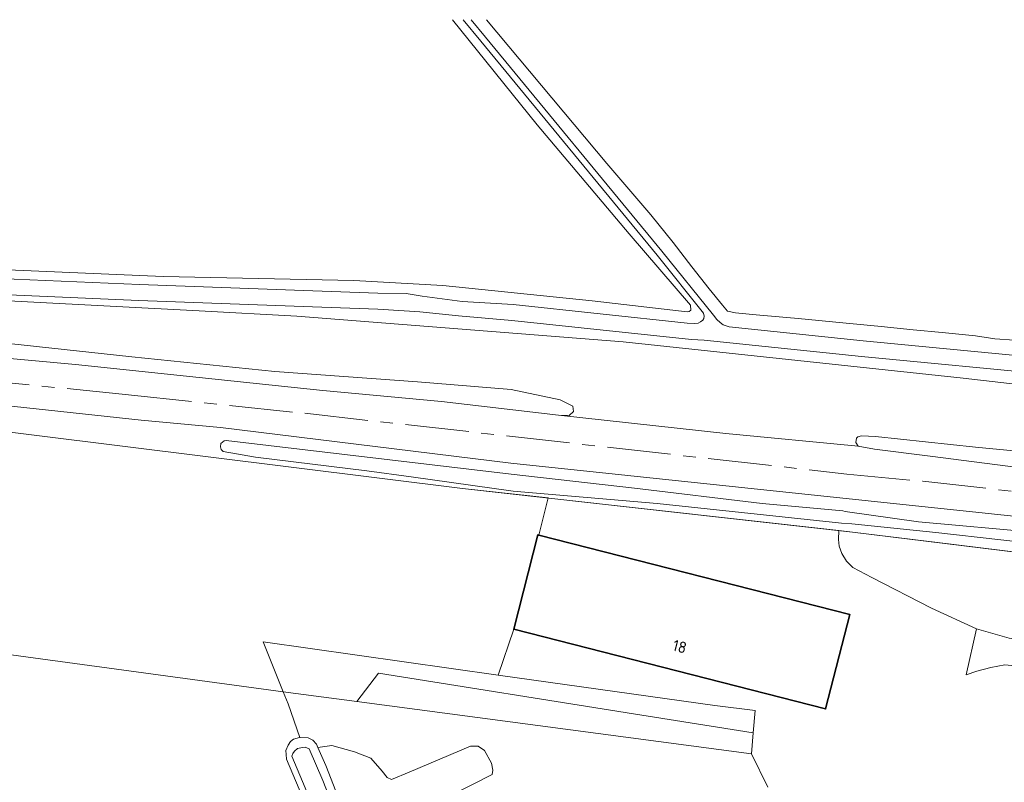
# Model space of a CAD drawing. Header units: metres. Extents: x 244832 to 245816, y 594581 to 595225.
# Tile 15 of 34: x 245147 to 245302, y 595103 to 595223. Entities that reach past the tile are written whole.
import ezdxf
from ezdxf.enums import TextEntityAlignment as Align

# ---------------------------------------------------------------- set-up
doc = ezdxf.new("R2010")
doc.units = ezdxf.units.M
doc.linetypes.add('AM-AS', pattern=[16, 10, -2, 2, -2])
for name, color, linetype, lineweight in [('B-XX-AM-AS_SPOOR-G', 10, 'AM-AS', 18), ('B-XX-GR-BOS_LOOF-GV', 40, 'Continuous', 13), ('B-XX-GR-BOUWLAND-GV', 80, 'Continuous', 13), ('B-XX-GR-GRAS-GV', 60, 'Continuous', 13), ('B-XX-GR-GROENVOORZIENING-GV', 80, 'Continuous', 18), ('B-XX-IE-TERREINAFSCHEIDING_KUNSTMATIG_HEKWERK-G', 20, 'IE-TERREINAFSCHEIDING-KUNSTMATIG', 18), ('B-XX-OG-BEBOUWING-GV', 7, 'Continuous', 35), ('B-XX-OG-BEBOUWING-T18', 10, 'Continuous', 18), ('B-XX-OG-TERREIN_ERF-GV', 7, 'Continuous', 18), ('B-XX-OG-WATER-GV', 130, 'Continuous', 18), ('B-XX-OG-WATER_GREPPEL-GV', 160, 'Continuous', 18), ('B-XX-OG-WATER_SLOOT-GV', 120, 'Continuous', 18), ('B-XX-VH-VERHARDING_GESLOTEN-GV', 252, 'Continuous', 18), ('B-XX-VH-VERHARDING_HALFVERHARDING-GV', 252, 'Continuous', 18)]:
    doc.layers.add(name, color=color, linetype=linetype, lineweight=lineweight)
doc.styles.add('NLCS-ISO-M-T18', font='NLCS-ISO.ttf', dxfattribs={"height": 1.8})
doc.linetypes.add('IE-TERREINAFSCHEIDING-KUNSTMATIG', pattern='A,4,[82,NLCS.SHX,S=0.75,R=90,X=0,Y=0],4,-2', length=10)

msp = doc.modelspace()

# ---------------------------------------------------------------- linework, layer by layer
at = {"layer": 'B-XX-AM-AS_SPOOR-G', "color": 252}
msp.add_lwpolyline([(244838.64, 595172.92), (244840.94, 595173.05), (244869.62, 595174.38), (244890.52, 595174.99), (244914.67, 595175.54), (244937.25, 595175.75), (244960.12, 595175.65), (244984.57, 595175.26), (245006.66, 595174.68), (245036.68, 595173.51), (245061.71, 595172.2), (245110.02, 595168.77), (245138.56, 595166.25), (245164.15, 595163.69), (245191.91, 595160.77), (245277.32, 595151.2), (245289.3, 595150.06), (245388.81, 595138.95)], dxfattribs=at)
at = {"layer": 'B-XX-GR-BOS_LOOF-GV', "color": 252}
for points in [[(245062.55, 595167.59), (245061.55, 595167.65), (245063.11, 595166.14), (245065.36, 595162.38), (245072.55, 595147.29), (245083.5, 595124.36), (245099.3, 595090.68), (245109.44, 595094.38), (245091.14, 595130.13), (245188.54, 595116.87), (245185.37, 595124.73), (245222.4, 595119.52), (245224.86, 595126.74), (245228.67, 595141.63), (245228.83, 595141.58), (245230.25, 595147.42), (245216.8, 595148.91), (245122.68, 595160.64), (245122.75, 595162), (245122.81, 595163.1), (245122.23, 595163.09), (245116.99, 595163.56), (245115.22, 595163.71), (245085.32, 595166.06)], [(245278.22, 595142.05), (245276.06, 595142.29), (245276.03, 595140.88), (245276.14, 595139.81), (245276.57, 595138.68), (245277.26, 595137.45), (245278.27, 595136.48), (245281.28, 595134.91), (245290.65, 595130.04), (245297.78, 595126.81), (245302.94, 595125.35), (245344.16, 595119.77), (245386.31, 595114.16), (245385.69, 595120.02), (245383.35, 595126.47), (245380.49, 595130.48), (245345.42, 595133.78), (245291.6, 595140.4)]]:
    msp.add_lwpolyline(points, close=True, dxfattribs=at)
at = {"layer": 'B-XX-GR-BOUWLAND-GV', "color": 252}
for points in [[(244901.68, 595222.81), (244901.67, 595222.66), (244901.6, 595216.35), (244902.35, 595191.56), (244904.09, 595190.91), (244951.43, 595191.63), (245000, 595190.31), (245000, 595189.94), (245001.62, 595189.88), (245029.53, 595188.69), (245072.92, 595186.44), (245114.46, 595184.72), (245169.63, 595182.34), (245199.66, 595181.68), (245213.68, 595180.89), (245237.23, 595178.51), (245252.16, 595176.78), (245252.49, 595176.84), (245252.78, 595177.04), (245252.72, 595177.81), (245243.02, 595189.06), (245228.52, 595206.22), (245215.22, 595222.81)], [(245220.55, 595222.81), (245239.5, 595200.12), (245246.44, 595192.05), (245249.98, 595187.67), (245252.92, 595183.86), (245255.66, 595180.41), (245257.74, 595177.81), (245258.55, 595176.86), (245259.77, 595176.61), (245263.04, 595176.31), (245269.66, 595175.73), (245276.69, 595175.03), (245282.72, 595174.43), (245287.79, 595173.95), (245292.38, 595173.51), (245297.6, 595172.99), (245300.68, 595172.53), (245303.74, 595172.27)]]:
    msp.add_lwpolyline(points, dxfattribs=at)
at = {"layer": 'B-XX-GR-GRAS-GV', "color": 252}
for points in [[(245111, 595172.55), (245155.81, 595168.48), (245194.79, 595164.38), (245213.49, 595162.65), (245231.92, 595160.46), (245233.61, 595160.42), (245234.28, 595161.05), (245234.17, 595161.89), (245232.17, 595162.9), (245224.42, 595164.53), (245209.69, 595165.72), (245187.23, 595167.38), (245164.69, 595169.66), (245128.26, 595173.61), (245099.74, 595176.11), (245097.89, 595175.94), (245097.42, 595175.14), (245097.61, 595174.32), (245098.12, 595173.84)], [(245340.86, 595148.95), (245340.97, 595149.54), (245340.68, 595150.21), (245340.2, 595150.96), (245308.06, 595154.43), (245297.63, 595155.42), (245281.86, 595157.11), (245279.67, 595157.21), (245279.05, 595157.07), (245278.86, 595156.84), (245278.74, 595156.19), (245279.13, 595155.58), (245281.69, 595155.14), (245290.48, 595154), (245316.17, 595150.69), (245324.26, 595149.99), (245339.75, 595148.22), (245340.33, 595148.16)]]:
    msp.add_lwpolyline(points, close=True, dxfattribs=at)
for points in [[(245317.58, 595143.1), (245224.39, 595152.93), (245178.62, 595158.51), (245166.12, 595159.68), (245144.24, 595162.06), (245122.81, 595163.1), (245122.75, 595162), (245122.68, 595160.64), (245216.8, 595148.91), (245230.25, 595147.42), (245230.37, 595147.41), (245276.06, 595142.29), (245278.22, 595142.05), (245291.6, 595140.4), (245345.42, 595133.78)], [(245322.1, 595138.49), (245291.34, 595141.99), (245278.1, 595143.36), (245276.51, 595143.45), (245247.45, 595146.56), (245224.75, 595148.49), (245208.69, 595150.74), (245201.7, 595151.72), (245184.15, 595153.87), (245179.05, 595154.73), (245178.77, 595155.04), (245178.65, 595155.49), (245178.72, 595156), (245179.21, 595156.42), (245179.53, 595156.5), (245224.44, 595151.15), (245243.9, 595148.96), (245264.01, 595146.55), (245276.71, 595145.42), (245277.08, 595145.31), (245288.64, 595143.67), (245307.25, 595141.96)]]:
    msp.add_lwpolyline(points, dxfattribs=at)
at = {"layer": 'B-XX-GR-GROENVOORZIENING-GV', "color": 252}
for points in [[(245347.25, 595160.37), (245295.66, 595166.29), (245242.09, 595172.02), (245190.67, 595176.1), (245175.3, 595176.91), (245134.16, 595179.07)], [(245128.26, 595173.61), (245164.69, 595169.66), (245187.23, 595167.38), (245209.69, 595165.72), (245224.42, 595164.53), (245232.17, 595162.9), (245234.17, 595161.89), (245234.28, 595161.05), (245233.61, 595160.42), (245231.92, 595160.46), (245258.28, 595157.59), (245279.13, 595155.58), (245278.74, 595156.19), (245278.86, 595156.84), (245279.05, 595157.07), (245279.67, 595157.21), (245281.86, 595157.11), (245297.63, 595155.42), (245308.06, 595154.43)], [(245264.88, 595101.86), (245262.33, 595107.08), (245200.13, 595115.33), (245188.54, 595116.87), (245189.3, 595114.97), (245191.14, 595109.68), (245192.46, 595109.61), (245193.17, 595109.23), (245193.76, 595108.63), (245194, 595108.09), (245196.19, 595108.39), (245199.75, 595107.4), (245202.32, 595106.39), (245204.14, 595104.37), (245204.93, 595103.35), (245205.61, 595103.04), (245208.39, 595104.23), (245218.03, 595108.29), (245219.24, 595108.28), (245220.25, 595107.64), (245221.33, 595105.65), (245221.57, 595104.5), (245221.45, 595103.84), (245208.45, 595097.23)], [(245208.45, 595097.23), (245221.45, 595103.84), (245221.57, 595104.5), (245221.33, 595105.65), (245220.25, 595107.64), (245219.24, 595108.28), (245218.03, 595108.29), (245208.39, 595104.23), (245205.61, 595103.04), (245204.93, 595103.35), (245204.14, 595104.37), (245202.32, 595106.39), (245199.75, 595107.4), (245196.19, 595108.39), (245194, 595108.09), (245195.25, 595105.25), (245206.32, 595076.78)]]:
    msp.add_lwpolyline(points, dxfattribs=at)
for points in [[(245222.4, 595119.52), (245185.37, 595124.73), (245188.54, 595116.87), (245200.13, 595115.33), (245203.53, 595119.82), (245243.73, 595113.38), (245262.59, 595110.38), (245262.88, 595113.91), (245256.54, 595114.71)], [(245243.73, 595113.38), (245203.53, 595119.82), (245200.13, 595115.33), (245262.33, 595107.08), (245262.59, 595110.38)]]:
    msp.add_lwpolyline(points, close=True, dxfattribs=at)
at = {"layer": 'B-XX-IE-TERREINAFSCHEIDING_KUNSTMATIG_HEKWERK-G', "color": 252}
for points in [[(245230.37, 595147.41), (245216.8, 595148.91), (245122.68, 595160.64), (245122.81, 595163.1), (245085.32, 595166.06), (245062.55, 595167.59), (245021.99, 595169.92), (245009.48, 595170.26), (244993.33, 595171.06), (244966.39, 595171.67), (244953.41, 595171.8), (244931.36, 595171.76), (244896.32, 595170.91)], [(245230.37, 595147.41), (245278.22, 595142.05), (245345.42, 595133.78), (245383.85, 595130.16), (245386.83, 595130.88), (245390.15, 595131.28), (245491.94, 595120.95), (245520.12, 595117.66), (245546.29, 595114.73), (245575.83, 595111.77)]]:
    msp.add_lwpolyline(points, dxfattribs=at)
at = {"layer": 'B-XX-OG-BEBOUWING-GV', "color": 252}
msp.add_lwpolyline([(245228.83, 595141.58), (245228.67, 595141.63), (245224.86, 595126.74), (245274, 595114.17), (245277.81, 595129.05)], close=True, dxfattribs=at)
at = {"layer": 'B-XX-OG-TERREIN_ERF-GV', "color": 252}
for points in [[(245302.22, 595121.1), (245300.04, 595120.68), (245297.8, 595120.12), (245296.15, 595119.53), (245297.78, 595126.81), (245290.65, 595130.04), (245281.28, 595134.91), (245278.27, 595136.48), (245277.26, 595137.45), (245276.57, 595138.68), (245276.14, 595139.81), (245276.03, 595140.88), (245276.06, 595142.29), (245230.37, 595147.41), (245230.25, 595147.42), (245228.83, 595141.58), (245277.81, 595129.05), (245274, 595114.17), (245224.86, 595126.74), (245222.4, 595119.52), (245256.54, 595114.71), (245262.88, 595113.91), (245262.59, 595110.38), (245262.33, 595107.08), (245264.88, 595101.86)], [(245192.06, 595099.16), (245189.07, 595106.27), (245188.97, 595106.97), (245188.95, 595107.64), (245189.29, 595108.47), (245189.69, 595109.05), (245190.16, 595109.4), (245191.09, 595109.68), (245191.14, 595109.68), (245189.3, 595114.97), (245188.54, 595116.87), (245091.14, 595130.13)]]:
    msp.add_lwpolyline(points, dxfattribs=at)
at = {"layer": 'B-XX-OG-WATER-GV', "color": 252}
for points in [[(245216.86, 595222.81), (245219.64, 595219.4), (245247.43, 595185.68), (245254.75, 595176.57), (245254.83, 595176.06), (245254.8, 595175.73), (245254.63, 595175.46), (245254.28, 595175.19), (245253.93, 595175), (245253.33, 595174.9), (245252.2, 595174.97), (245224.77, 595177.91), (245216.7, 595178.37), (245210.44, 595179.22), (245207.88, 595179.65), (245203.46, 595179.69), (245193.22, 595180.07), (245165.87, 595181.05), (245116.46, 595183.19)], [(245310.6, 595169.27), (245279.89, 595172.21), (245258.8, 595174.41), (245257.85, 595174.71), (245257.36, 595175.07), (245256.84, 595175.57), (245256.32, 595176.22), (245248.21, 595186.31), (245220.41, 595220.04), (245218.15, 595222.81)], [(245116.36, 595180.69), (245165.77, 595178.55), (245193.13, 595177.57), (245203.41, 595177.19), (245207.58, 595176.94), (245210.07, 595176.75), (245216.17, 595176.13), (245224.56, 595175.41), (245252.87, 595172.39), (245254.85, 595172.3), (245279.64, 595169.73), (245310.37, 595166.78)]]:
    msp.add_lwpolyline(points, dxfattribs=at)
msp.add_lwpolyline([(245192.63, 595107.9), (245191.97, 595108.13), (245191.59, 595108.11), (245190.79, 595107.91), (245190.32, 595107.52), (245190.04, 595107.15), (245189.87, 595106.71), (245191.99, 595101.76), (245199.98, 595081.21), (245202.44, 595074.65), (245203.02, 595074.47), (245203.82, 595074.61), (245204.71, 595074.95), (245205.11, 595075.29), (245205.25, 595075.7), (245202.78, 595082.28), (245194.77, 595102.9)], close=True, dxfattribs=at)
at = {"layer": 'B-XX-OG-WATER_GREPPEL-GV', "color": 252}
msp.add_lwpolyline([(245307.25, 595141.96), (245288.64, 595143.67), (245277.08, 595145.31), (245276.71, 595145.42), (245264.01, 595146.55), (245243.9, 595148.96), (245224.44, 595151.15), (245179.53, 595156.5), (245179.21, 595156.42), (245178.72, 595156), (245178.65, 595155.49), (245178.77, 595155.04), (245179.05, 595154.73), (245184.15, 595153.87), (245201.7, 595151.72), (245208.69, 595150.74), (245224.75, 595148.49), (245247.45, 595146.56), (245276.51, 595143.45), (245278.1, 595143.36), (245291.34, 595141.99), (245322.1, 595138.49)], dxfattribs=at)
at = {"layer": 'B-XX-OG-WATER_SLOOT-GV', "color": 252}
for points in [[(244897.12, 595222.81), (244897.36, 595215.4), (244898.86, 595190.83), (244885.37, 595189.02), (244884.67, 595186.31), (244886.1, 595184.22), (244918.15, 595185.29), (244957.68, 595185.5), (244996.04, 595184.22), (245000, 595184.13), (245046, 595183.08), (245086.94, 595180.81), (245134.16, 595179.07), (245175.3, 595176.91), (245190.67, 595176.1), (245242.09, 595172.02), (245295.66, 595166.29), (245347.25, 595160.37)], [(245215.22, 595222.81), (245228.52, 595206.22), (245243.02, 595189.06), (245252.72, 595177.81), (245252.78, 595177.04), (245252.49, 595176.84), (245252.16, 595176.78), (245237.23, 595178.51), (245213.68, 595180.89), (245199.66, 595181.68), (245169.63, 595182.34), (245114.46, 595184.72), (245072.92, 595186.44), (245029.53, 595188.69), (245001.62, 595189.88), (245000, 595189.94), (245000, 595190.31), (244951.43, 595191.63), (244904.09, 595190.91), (244902.35, 595191.56), (244901.6, 595216.35), (244901.67, 595222.66), (244901.68, 595222.81)], [(245116.46, 595183.19), (245165.87, 595181.05), (245193.22, 595180.07), (245203.46, 595179.69), (245207.88, 595179.65), (245210.44, 595179.22), (245216.7, 595178.37), (245224.77, 595177.91), (245252.2, 595174.97), (245253.33, 595174.9), (245253.93, 595175), (245254.28, 595175.19), (245254.63, 595175.46), (245254.8, 595175.73), (245254.83, 595176.06), (245254.75, 595176.57), (245247.43, 595185.68), (245219.64, 595219.4), (245216.86, 595222.81)], [(245218.15, 595222.81), (245220.41, 595220.04), (245248.21, 595186.31), (245256.32, 595176.22), (245256.84, 595175.57), (245257.36, 595175.07), (245257.85, 595174.71), (245258.8, 595174.41), (245279.89, 595172.21), (245310.6, 595169.27)], [(245303.74, 595172.27), (245300.68, 595172.53), (245297.6, 595172.99), (245292.38, 595173.51), (245287.79, 595173.95), (245282.72, 595174.43), (245276.69, 595175.03), (245269.66, 595175.73), (245263.04, 595176.31), (245259.77, 595176.61), (245258.55, 595176.86), (245257.74, 595177.81), (245255.66, 595180.41), (245252.92, 595183.86), (245249.98, 595187.67), (245246.44, 595192.05), (245239.5, 595200.12), (245220.55, 595222.81)], [(245310.37, 595166.78), (245279.64, 595169.73), (245254.85, 595172.3), (245252.87, 595172.39), (245224.56, 595175.41), (245216.17, 595176.13), (245210.07, 595176.75), (245207.58, 595176.94), (245203.41, 595177.19), (245193.13, 595177.57), (245165.77, 595178.55), (245116.36, 595180.69)]]:
    msp.add_lwpolyline(points, dxfattribs=at)
for points in [[(245191.14, 595109.68), (245191.09, 595109.68), (245190.16, 595109.4), (245189.69, 595109.05), (245189.29, 595108.47), (245188.95, 595107.64), (245188.97, 595106.97), (245189.07, 595106.27), (245192.06, 595099.16), (245198.51, 595083.21), (245202.24, 595073.5), (245202.8, 595073.2), (245203.9, 595073.27), (245204.85, 595073.73), (245205.16, 595074.1), (245206.94, 595074.93), (245206.32, 595076.78), (245195.25, 595105.25), (245194, 595108.09), (245193.76, 595108.63), (245193.17, 595109.23), (245192.46, 595109.61)], [(245191.59, 595108.11), (245191.97, 595108.13), (245192.63, 595107.9), (245194.77, 595102.9), (245202.78, 595082.28), (245205.25, 595075.7), (245205.11, 595075.29), (245204.71, 595074.95), (245203.82, 595074.61), (245203.02, 595074.47), (245202.44, 595074.65), (245199.98, 595081.21), (245191.99, 595101.76), (245189.87, 595106.71), (245190.04, 595107.15), (245190.32, 595107.52), (245190.79, 595107.91)]]:
    msp.add_lwpolyline(points, close=True, dxfattribs=at)
at = {"layer": 'B-XX-VH-VERHARDING_GESLOTEN-GV', "color": 252}
msp.add_lwpolyline([(245413.77, 595110.51), (245386.31, 595114.16), (245344.16, 595119.77), (245302.94, 595125.35), (245297.78, 595126.81), (245296.15, 595119.53), (245297.8, 595120.12), (245300.04, 595120.68), (245302.22, 595121.1), (245319.76, 595119.27), (245374.66, 595111.89), (245377.78, 595111.47), (245384.21, 595110.61), (245432.71, 595104.08), (245435.28, 595103.54), (245435.8, 595107.65), (245425.01, 595109.05)], close=True, dxfattribs=at)
at = {"layer": 'B-XX-VH-VERHARDING_HALFVERHARDING-GV', "color": 252}
for points in [[(245316.17, 595150.69), (245290.48, 595154), (245281.69, 595155.14), (245279.13, 595155.58), (245258.28, 595157.59), (245231.92, 595160.46), (245213.49, 595162.65), (245194.79, 595164.38), (245155.81, 595168.48), (245111, 595172.55)], [(245144.24, 595162.06), (245166.12, 595159.68), (245178.62, 595158.51), (245224.39, 595152.93), (245317.58, 595143.1)]]:
    msp.add_lwpolyline(points, dxfattribs=at)

# ---------------------------------------------------------------- texts
at = {"layer": 'B-XX-OG-BEBOUWING-T18', "color": 252, "style": 'NLCS-ISO-M-T18'}
msp.add_text('18', height=1.8, rotation=345.7, dxfattribs=at).set_placement((245251, 595124), align=Align.MIDDLE_CENTER)

doc.saveas('drawing.dxf')
